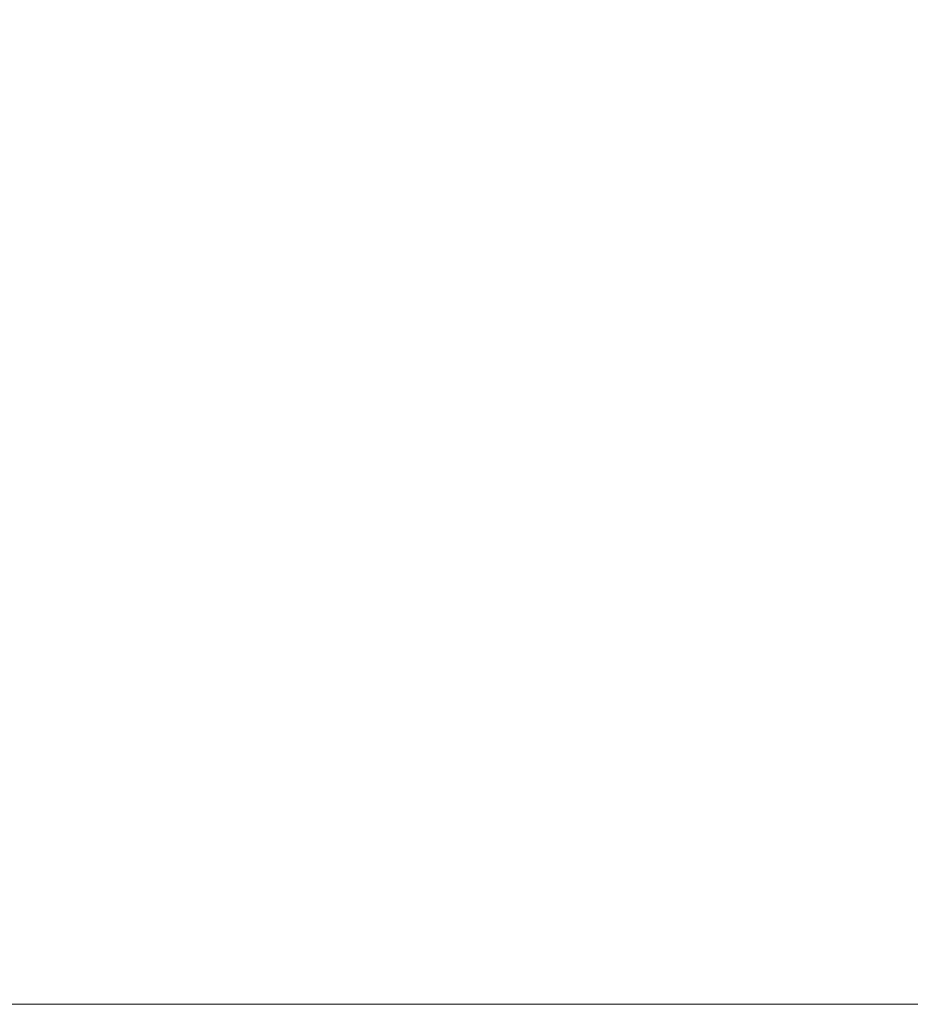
# Model space of a CAD drawing. Header units: inches. Extents: x -540 to -144, y -124 to 30.
# Tile 41 of 256: x -396.775 to -396.073, y -116.632 to -115.856. Entities that reach past the tile are written whole.
import ezdxf

# ---------------------------------------------------------------- set-up
doc = ezdxf.new("R2010")
doc.units = ezdxf.units.IN
doc.header["$MEASUREMENT"] = 0
doc.layers.add('A-FLOR-HRAL', color=1, linetype='Continuous', lineweight=9)

# ---------------------------------------------------------------- blocks, each defined once
blk = doc.blocks.new('Railing - 4_ x 4_-257717-_3D_')
at = {"layer": 'A-FLOR-HRAL'}
mesh = blk.add_polyface(dxfattribs=at)
corners = [(2, 2, 29), (-2, 2, 29), (-2, -2, 29), (2, -2, 29)]
mesh.append_faces([[corners[k] for k in face] for face in [(3, 0, 1, 2)]])
mesh = blk.add_polyface(dxfattribs=at)
corners = [(-2, 2), (2, 2), (2, -2), (-2, -2)]
mesh.append_faces([[corners[k] for k in face] for face in [(1, 2, 3, 0)]])
mesh = blk.add_polyface(dxfattribs=at)
corners = [(-2, -2, 29), (-2, -2), (2, -2), (2, -2, 29)]
mesh.append_faces([[corners[k] for k in face] for face in [(2, 3, 0, 1)]])
blk = doc.blocks.new('Railing - Railing-223665-_3D_')
blk.add_blockref('Railing - 4_ x 4_-257717-_3D_', (-395.55511, -114.63228))
at = {"layer": 'A-FLOR-HRAL'}
mesh = blk.add_polyface(dxfattribs=at)
corners = [(-392.5551, 30.36772, 30), (-398.5551, 24.36772, 30), (-398.5551, -116.63228, 30), (-392.5551, -116.63228, 30)]
mesh.append_faces([[corners[k] for k in face] for face in [(3, 0, 1, 2)]])
mesh = blk.add_polyface(dxfattribs=at)
corners = [(-398.5551, 24.36772, 29), (-392.5551, 30.36772, 29), (-392.5551, -116.63228, 29), (-398.5551, -116.63228, 29)]
mesh.append_faces([[corners[k] for k in face] for face in [(0, 1, 2, 3)]])
mesh = blk.add_polyface(dxfattribs=at)
corners = [(-398.5551, -116.63228, 30), (-398.5551, -116.63228, 29), (-392.5551, -116.63228, 29), (-392.5551, -116.63228, 30)]
mesh.append_faces([[corners[k] for k in face] for face in [(3, 0, 1, 2)]])

msp = doc.modelspace()

# ---------------------------------------------------------------- block references
at = {"layer": 'A-FLOR-HRAL'}
msp.add_blockref('Railing - Railing-223665-_3D_', (0, 0), dxfattribs=at)

doc.saveas('drawing.dxf')
